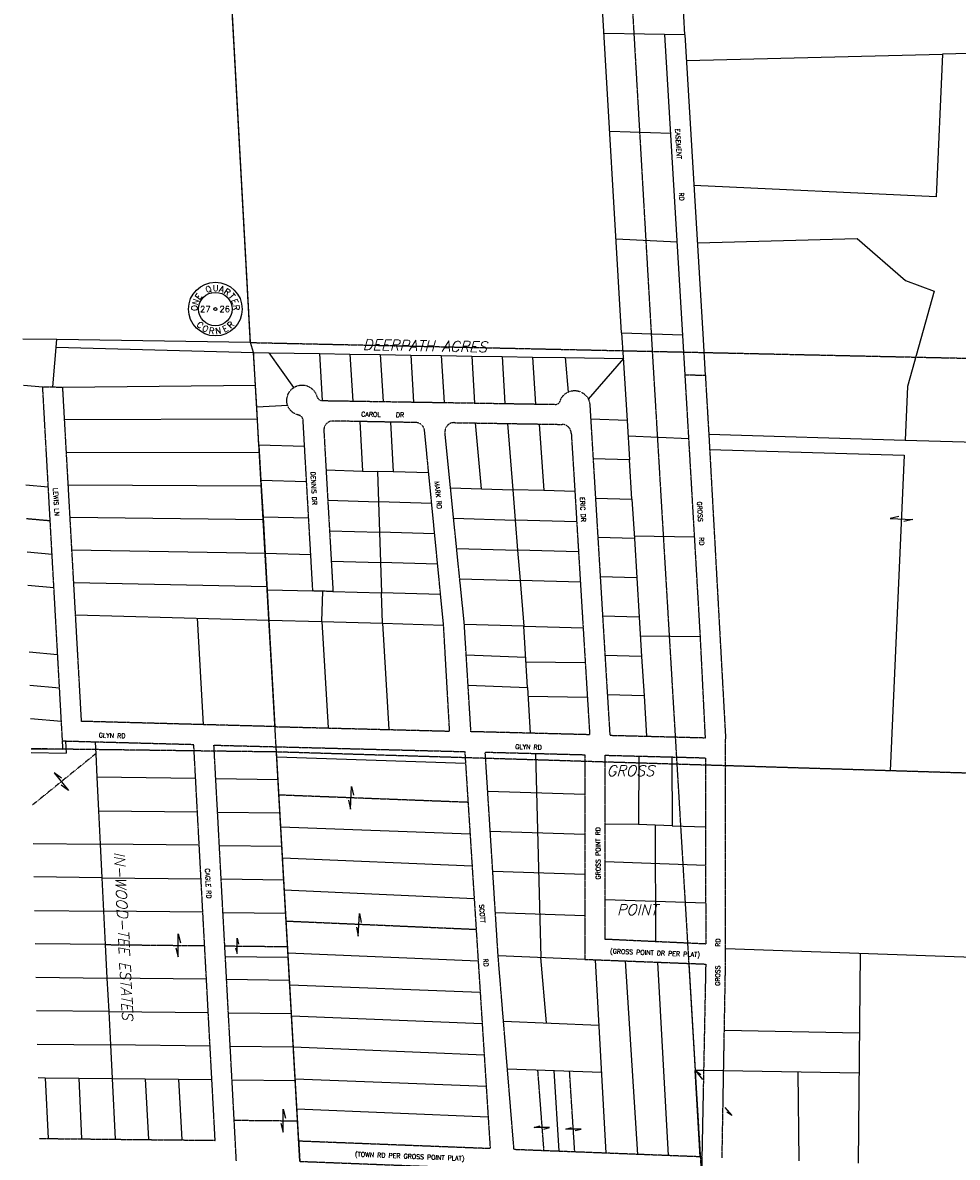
# Model space of a CAD drawing. Extents: x 382064 to 394843, y 99495 to 121971.
# Tile 10 of 36: x 382340 to 385409, y 105346 to 109072. Entities that reach past the tile are written whole.
import ezdxf
from ezdxf.enums import TextEntityAlignment as Align

# ---------------------------------------------------------------- set-up
doc = ezdxf.new("R2010")
doc.units = 0
doc.header["$LTSCALE"] = 0.005
doc.header["$MEASUREMENT"] = 0
for name, pattern in [('Erwl', [0.8, 0.175, -0.05, 0.35, -0.05, 0.175]), ('HIDDEN', [0.375, 0.25, -0.125]), ('HIDDEN2', [0.1875, 0.125, -0.0625]), ('PHANTOM', [2.5, 1.25, -0.25, 0.25, -0.25, 0.25, -0.25])]:
    doc.linetypes.add(name, pattern=pattern)
for name, color, linetype in [('17N', 7, 'Continuous'), ('20H', 2, 'Continuous'), ('27N', 7, 'Continuous'), ('30F', 1, 'PHANTOM'), ('30Q', 1, 'PHANTOM'), ('30S', 1, 'PHANTOM'), ('Y', 2, 'Continuous')]:
    doc.layers.add(name, color=color, linetype=linetype)
doc.layers.add('E_RW_Existing', color=1, linetype='Erwl', lineweight=25)
doc.layers.add('E_RW_Property', color=1, linetype='Continuous', lineweight=25)
doc.styles.add('CONDO', font='ITALICC.shx', dxfattribs={"height": 35})
doc.styles.add('R', font='ROMANS.shx', dxfattribs={"height": 35})
doc.styles.add('T', font='TXT.shx', dxfattribs={"height": 20})

# ---------------------------------------------------------------- blocks, each defined once
blk = doc.blocks.new('H1')
at = {"layer": '20H', "color": 2}
for p, q in [((5.2, 15.4), (0, 34.7)), ((0, 34.7), (0, 0))]:
    blk.add_line(p, q, dxfattribs=at)
blk = doc.blocks.new('H2')
at = {"layer": '20H', "color": 2}
for p, q in [((0, 0), (0, -34.7)), ((0, -34.7), (-5.2, -15.4))]:
    blk.add_line(p, q, dxfattribs=at)
blk = doc.blocks.new('Q', base_point=(2908.2, 2882.1))
at = {"layer": 'Y'}
for radius in [88, 55, 5]:
    blk.add_circle((2908.2, 2882.1), radius, dxfattribs=at)
at = {"layer": 'Y', "style": 'T'}
for s, rotation, p in [('Q', 20, (2889, 2937.8)), ('A', 343, (2926.4, 2938.2)), ('R', 326, (2942, 2930.4)), ('N', 71, (2852.8, 2902.3)), ('E', 54, (2861.2, 2917.6)), ('T', 309, (2954.7, 2918.4)), ('E', 292, (2963.2, 2903.2)), ('O', 88, (2849.4, 2885.2)), ('R', 275, (2967, 2886.2)), ('C', 317.5308, (2851.5, 2822.7)), ('R', 45.5308, (2965.6, 2823.3)), ('O', 334.5308, (2871.3, 2808.7)), ('R', 351.5308, (2894.4, 2801.1)), ('N', 8.5308, (2918.7, 2800.6)), ('E', 28.5308, (2945.9, 2809.1))]:
    blk.add_text(s, height=20, rotation=rotation, dxfattribs=at).set_placement(p, align=Align.CENTER)
blk.add_text('U', height=20, dxfattribs=at).set_placement((2909.3, 2941), align=Align.CENTER)
for tag, p in [('N', (2908.2, 2912.9)), ('W', (2875.2, 2882.1)), ('E', (2939, 2882.1)), ('S', (2908.2, 2850.2))]:
    blk.add_attdef(tag, text='', height=20, dxfattribs=at).set_placement(p, align=Align.MIDDLE)
blk = doc.blocks.new('H')
at = {"layer": '20H', "color": 2}
for p, q in [((0, 25), (5.2, 5.7)), ((0, -25), (0, 25)), ((-5.2, -5.7), (0, -25))]:
    blk.add_line(p, q, dxfattribs=at)

msp = doc.modelspace()

# ---------------------------------------------------------------- linework, layer by layer
at = {"layer": '30F', "linetype": 'PHANTOM'}
for p, q in [((384254.2, 110642.1), (384407.2, 107993.5)), ((384407.2, 107993.5), (384569, 105281.8))]:
    msp.add_line(p, q, dxfattribs=at)
at = {"layer": '30F', "linetype": 'PHANTOM', "flags": 128}
for points in [[(383173.3, 106677.4), (382368, 106687.9)], [(385807.3, 106596.6), (383173.3, 106677.4)]]:
    msp.add_lwpolyline(points, dxfattribs=at)
at = {"layer": '30Q', "linetype": 'PHANTOM'}
msp.add_line((383087.8, 108021.9), (385726, 107964.1), dxfattribs=at)
at = {"layer": '30S'}
msp.add_line((383087.8, 108021.9), (382943.4, 110646.9), dxfattribs=at)
at = {"layer": '30S', "flags": 128}
msp.add_lwpolyline([(383250.1, 105333.2), (383098.3, 107989)], dxfattribs=at)
at = {"layer": 'E_RW_Existing'}
for p, q in [((384527.1, 107715.8), (384515.3, 107916.3)), ((384515.3, 107916.3), (384581.6, 107914.3)), ((384648.4, 106632.1), (384648.2, 106720.7)), ((384647.9, 105977.2), (384648.4, 106632.1)), ((384636.7, 105345.2), (384647.9, 105977.2))]:
    msp.add_line(p, q, dxfattribs=at)
at = {"layer": 'E_RW_Existing', "flags": 128}
for points in [[(384581.6, 107914.3), (384593.3, 107715.6), (384648.2, 106720.7)], [(382472.3, 106686.5), (382424.2, 107547), (382405.8, 107876.6), (382438.7, 107876), (382471.6, 107875.5)], [(382513.7, 107127.5), (382471.6, 107875.5)], [(384388.4, 106729.2), (384582, 106724.2), (384565.5, 107055.6), (384527.1, 107715.8)], [(383168.5, 106760.7), (382533.3, 106778), (382513.7, 107127.5)], [(382394.5, 105408.4), (382423.6, 105408), (382533.6, 105406.9), (382643.6, 105405.7), (382753.1, 105404.5), (382862.5, 105403.4), (382972, 105402.2), (382961.3, 105602), (382955.3, 105711.9), (382949.4, 105821.7), (382943.5, 105931.5), (382937.5, 106041.4), (382931.6, 106151.2), (382925.7, 106261.1), (382919.8, 106370.9), (382913.8, 106480.7), (382907.9, 106590.6), (382901.9, 106701.2), (382577.7, 106709.8), (382470.9, 106712.7)], [(383041.7, 105335.4), (383034.6, 105468.4), (383027.4, 105601.4), (383021.5, 105711.2), (383015.5, 105821), (383009.6, 105930.9), (383003.7, 106040.7), (382997.7, 106150.6), (382991.8, 106260.4), (382985.9, 106370.2), (382980, 106480.1), (382974, 106589.9), (382968.1, 106699.8), (383172.3, 106694.6), (383791.7, 106678.6), (383875.1, 105374.9), (383246.3, 105399.4), (383250.1, 105333.2), (384305.1, 105292.1), (384569, 105281.8), (384569.4, 105116.8), (384572.6, 104013.9)]]:
    msp.add_lwpolyline(points, dxfattribs=at)
msp.add_lwpolyline([(383168.5, 106760.7), (383742, 106745.9), (383722.1, 107094.2), (383712.3, 107194.1), (383702.6, 107294), (383692.8, 107393.9), (383683.1, 107493.8), (383673.3, 107593.6), (383659.8, 107732.1, 0.38119), (383630.4, 107759.2), (383547.3, 107760.6), (383447.2, 107762.5), (383359.5, 107764.2, 0.435872), (383329, 107732.6), (383336.2, 107603.6), (383341.8, 107503.9), (383347.6, 107404), (383353.3, 107304.2), (383359, 107204.3), (383325.8, 107205.2), (383292.8, 107206.1), (383286, 107325.9), (383279.1, 107445.8), (383272.3, 107565.7), (383265.7, 107680.5), (383260.9, 107766.2, 0.335407), (383246.2, 107783.5, -0.253387), (383210.2, 107814.8, -0.337373), (383229.5, 107873.7, -0.515017), (383305.8, 107845.2, 0.335407), (383323.7, 107831.3), (383423.6, 107829.7), (383523.6, 107828.1), (383623.6, 107826.5), (383723.5, 107824.9), (383823.5, 107823.3), (383923.5, 107821.6), (384023.5, 107820), (384090.2, 107818.9, 0.331344), (384104.7, 107829.3, -0.208769), (384131, 107859.3, -0.408367), (384197.2, 107836.3, -0.101021), (384202.4, 107817), (384205.2, 107769.8), (384213, 107640.5), (384220.8, 107511.3), (384228.6, 107382), (384236.4, 107252.7), (384244.2, 107123.4), (384252, 106994.1), (384259.9, 106864.8), (384268.1, 106732.3), (384388.4, 106729.2)], format="xyb", dxfattribs=at)
at = {"layer": 'E_RW_Existing'}
msp.add_lwpolyline([(384201.8, 106734), (383812, 106744.1), (383790.3, 107096.3), (383789.9, 107103.2), (383775.2, 107245.6), (383765.1, 107345.2), (383755.1, 107444.7), (383745, 107544.3), (383726.7, 107726, -0.447983), (383757, 107758.8), (383827.4, 107757.7), (383931.5, 107756), (384035.5, 107754.3), (384111.7, 107753, -0.392827), (384141.3, 107724.8), (384153.3, 107533), (384159.2, 107433.6), (384165.2, 107334.1), (384171.2, 107234.7), (384180.3, 107085.5)], format="xyb", close=True, dxfattribs=at)
at = {"layer": 'E_RW_Existing', "flags": 128}
for points in [[(384570.3, 105347.8), (384565, 105348), (383953.5, 105371.8), (383901.3, 106007.5), (383858.9, 106676.9), (384185.9, 106668.4), (384185.7, 105996.5), (384582.9, 105981)], [(384252.6, 106062.2), (384252.9, 106666.7), (384582.1, 106658.2), (384582.9, 106046.8)]]:
    msp.add_lwpolyline(points, close=True, dxfattribs=at)
at = {"layer": 'E_RW_Property'}
for p, q in [((384514.8, 109032), (384498.3, 109315.9)), ((384306.8, 108053.2), (384233.2, 109306.7)), ((384514.8, 109032), (384249, 109036.4)), ((384507.7, 108045.1), (384448.6, 109033.1)), ((385665.6, 108975.8), (385360.3, 108968.6)), ((384519.8, 108948.5), (385360.3, 108968.6)), ((385360.3, 108968.6), (385340.1, 108500.2)), ((384267.9, 108715.9), (384468, 108709.9)), ((385340.1, 108500.2), (384544.4, 108537.8)), ((384288.6, 108362.1), (384489.3, 108352.9)), ((384306.8, 108053.2), (384507.6, 108046.7)), ((384515.3, 107916.3), (384507.7, 108045.1)), ((382451.7, 108031.6), (382340.1, 108033.3)), ((382438.7, 107876), (382451.7, 108031.6)), ((383087.8, 108021.9), (382451.7, 108031.6)), ((383098.3, 107989), (383148.4, 107988.2)), ((383148.4, 107988.2), (383314.4, 107985.5)), ((383148.4, 107988.2), (383229.5, 107873.7)), ((383314.4, 107985.5), (383414.4, 107983.8)), ((383314.4, 107985.5), (383323.7, 107831.3)), ((383414.4, 107983.8), (383514.4, 107982.2)), ((383414.4, 107983.8), (383423.6, 107829.7)), ((383514.4, 107982.2), (383614.5, 107980.6)), ((383514.4, 107982.2), (383523.6, 107828.1)), ((383614.5, 107980.6), (383714.5, 107978.9)), ((383614.5, 107980.6), (383623.6, 107826.5)), ((383714.5, 107978.9), (383814.5, 107977.3)), ((383714.5, 107978.9), (383723.5, 107824.9)), ((383814.5, 107977.3), (383914.5, 107975.6)), ((383814.5, 107977.3), (383823.5, 107823.3)), ((383914.5, 107975.6), (384014.5, 107974)), ((383914.5, 107975.6), (383923.5, 107821.6)), ((384014.5, 107974), (384121.5, 107972.2)), ((384014.5, 107974), (384023.5, 107820)), ((384121.5, 107972.2), (384312.5, 107969.1)), ((384121.5, 107972.2), (384131, 107859.3)), ((384312.5, 107969.1), (384197.2, 107836.3)), ((384312.3, 107972.9), (384324.9, 107766.3)), ((382343.2, 107882.1), (382405.8, 107876.6)), ((382471.6, 107875.5), (383104.5, 107881.6)), ((383108.6, 107809), (383104.5, 107881.6)), ((383210.2, 107814.8), (383108.6, 107809.6)), ((383115.8, 107683.7), (383108.6, 107809)), ((383447.2, 107762.5), (383456.4, 107599.9)), ((383547.3, 107760.6), (383556.3, 107597.2)), ((383846.9, 107541.5), (383827.4, 107757.7)), ((383931.5, 107756), (383949.3, 107538.6)), ((384035.5, 107754.3), (384051.3, 107535.8)), ((384324.9, 107766.3), (384205.2, 107769.8)), ((384324.9, 107766.3), (384332.8, 107637)), ((384328, 107715.2), (384527.6, 107706.6)), ((384593, 107720.6), (385237.9, 107701.7)), ((383265.7, 107680.5), (383115.7, 107684.7)), ((383115.8, 107683.7), (383122.4, 107568.4)), ((384332.8, 107637), (384213, 107640.5)), ((384340.7, 107507.7), (384332.8, 107637)), ((383336.2, 107603.6), (383456.4, 107599.9)), ((383456.4, 107599.9), (383505, 107598.5)), ((383556.3, 107597.2), (383505, 107598.5)), ((383505, 107598.5), (383508.4, 107498.8)), ((383673.3, 107593.6), (383556.3, 107597.2)), ((383122.3, 107569.8), (383272.3, 107565.7)), ((383122.4, 107568.4), (383129.3, 107448.1)), ((382424.2, 107547), (382350, 107553.5)), ((383745, 107544.3), (383846.9, 107541.5)), ((383846.9, 107541.5), (383949.3, 107538.6)), ((384051.3, 107535.8), (383949.3, 107538.6)), ((383949.3, 107538.6), (383957.2, 107439.1)), ((384153.3, 107533), (384051.3, 107535.8)), ((383341.8, 107503.9), (383508.4, 107498.8)), ((383683.1, 107493.8), (383508.4, 107498.8)), ((383508.4, 107498.8), (383511.6, 107399.3)), ((384220.8, 107511.3), (384340.7, 107507.7)), ((384340.7, 107507.7), (384348.6, 107378.4)), ((383129.2, 107449.9), (383279.1, 107445.8)), ((383129.3, 107448.1), (383136.1, 107327.8)), ((383755.1, 107444.7), (383957.2, 107439.1)), ((384159.2, 107433.6), (383957.2, 107439.1)), ((383957.2, 107439.1), (383964.9, 107339.7)), ((383347.6, 107404), (383511.6, 107399.3)), ((383692.8, 107393.9), (383511.6, 107399.3)), ((383511.6, 107399.3), (383515.1, 107299.4)), ((384348.6, 107378.4), (384228.6, 107382)), ((384348.1, 107387.7), (384546.4, 107384.4)), ((384348.6, 107378.4), (384356.6, 107249.2)), ((383765.1, 107345.2), (383964.9, 107339.7)), ((384165.2, 107334.1), (383964.9, 107339.7)), ((383964.9, 107339.7), (383973.2, 107240.2)), ((383136, 107330), (383286, 107325.9)), ((383136.1, 107327.8), (383143, 107207.5)), ((383353.3, 107304.2), (383515.1, 107299.4)), ((383702.6, 107294), (383515.1, 107299.4)), ((383515.1, 107299.4), (383518.3, 107199.8)), ((383775.2, 107245.6), (383973.2, 107240.2)), ((384171.2, 107234.7), (383973.2, 107240.2)), ((383973.2, 107240.2), (383985.3, 107090.9)), ((384356.6, 107249.2), (384236.4, 107252.7)), ((384356.6, 107249.2), (384364.5, 107119.9)), ((383142.9, 107210), (383292.8, 107206.1)), ((383143, 107207.5), (383148.6, 107110.1)), ((383322.1, 107105.6), (383325.8, 107205.2)), ((383359, 107204.3), (383518.3, 107199.8)), ((383521.9, 107100.1), (383518.3, 107199.8)), ((383712.3, 107194.1), (383518.3, 107199.8)), ((384364.5, 107119.9), (384244.2, 107123.4)), ((384364.5, 107119.9), (384372.4, 106990.6)), ((383148.6, 107110.1), (383322.1, 107105.6)), ((383322.1, 107105.6), (383521.9, 107100.1)), ((383521.9, 107100.1), (383722.1, 107094.2)), ((383985.3, 107090.9), (383790.3, 107096.3)), ((383985.3, 107090.9), (384180.3, 107085.5)), ((384565.5, 107055.6), (384368.2, 107058.2)), ((384372.4, 106990.6), (384252, 106994.1)), ((384372.4, 106990.6), (384380.3, 106861.3)), ((383997.3, 106889), (384006.6, 106739.1)), ((384194.3, 106856.7), (383999.1, 106859.2)), ((384380.3, 106861.3), (384259.9, 106864.8)), ((384380.3, 106861.3), (384388.4, 106729.2)), ((382480.9, 106712.4), (382482.6, 106673.4)), ((382577.7, 106709.8), (382579.7, 106671.5)), ((382368, 106687.9), (382472.3, 106686.5)), ((382579.7, 106671.5), (382583.6, 106594.2)), ((384023.8, 106672.6), (384041.8, 106002.1)), ((383246.3, 105399.4), (383174.2, 106661.8)), ((384362.9, 106663.9), (384362.2, 106438.8)), ((384472, 106661), (384472.3, 106434.8)), ((385563.4, 106604.1), (384648.4, 106632.1)), ((382583.6, 106594.2), (382589.1, 106484.3)), ((384185.9, 106537.4), (383867.1, 106547.2)), ((382589.1, 106484.3), (382594.6, 106374.5)), ((383187.3, 106432.1), (383809, 106408.4)), ((383875.3, 106417.8), (384185.8, 106407.4)), ((384362.2, 106438.8), (384252.8, 106440.5)), ((384472.3, 106434.8), (384362.2, 106438.8)), ((384417.2, 106436.8), (384418.5, 106054.5)), ((384472.3, 106434.8), (384582.4, 106431.7)), ((382594.6, 106374.5), (382600.2, 106264.6)), ((383193.2, 106329.4), (383815.7, 106303.7)), ((384582.6, 106305.1), (384252.8, 106316.4)), ((382600.2, 106264.6), (382605.7, 106154.7)), ((384185.8, 106275.3), (383883.7, 106285.4)), ((383199.2, 106224.4), (383822.5, 106196.8)), ((384252.7, 106193.3), (384582.7, 106182)), ((382605.7, 106154.7), (382611.3, 106044.9)), ((383892.3, 106150), (384185.8, 106140.1)), ((382611.3, 106044.9), (382616.8, 105935)), ((384647.9, 106032.6), (385842.9, 105989.7)), ((383211, 106018.3), (383835.7, 105991.1)), ((384185.7, 105996.5), (383901.3, 106007.5)), ((384060.1, 105788.1), (384041.8, 106002.1)), ((384219.9, 105995.1), (384255.1, 105360.1)), ((385089.8, 106016.7), (385084, 105327.7)), ((384360.1, 105356), (384319.4, 105991.3)), ((384424.5, 105987.2), (384459.4, 105352.1)), ((382616.8, 105935), (382622.4, 105825.2)), ((383217, 105913.2), (383842.3, 105888.6)), ((382622.4, 105825.2), (382627.9, 105715.3)), ((383222.8, 105810.5), (383848.8, 105785.6)), ((383918.8, 105794), (384231.8, 105780.9)), ((384644.1, 105764.4), (385087.6, 105755)), ((382627.9, 105715.3), (382633.5, 105605.4)), ((383228.6, 105709.3), (383855.4, 105682.7)), ((383931.7, 105636.7), (384240.3, 105626.4)), ((384083.8, 105631.6), (384101, 105366.1)), ((384565, 105348), (384548.1, 105631.7)), ((384575.9, 105631.2), (384548.1, 105631.7)), ((384641.7, 105630.2), (384575.9, 105631.2)), ((385086.5, 105623.3), (384641.7, 105630.2)), ((384885.7, 105626.4), (384889.2, 105335.3)), ((382390.4, 105608.1), (382414.1, 105607.9)), ((382414.1, 105607.9), (382524.1, 105606.7)), ((382524.1, 105606.7), (382633.5, 105605.4)), ((382633.5, 105605.4), (382643.6, 105405.7)), ((382633.5, 105605.4), (382742.3, 105604.4)), ((382742.3, 105604.4), (382851.8, 105603.2)), ((382851.8, 105603.2), (382961.3, 105602)), ((383234.6, 105604.6), (383862, 105580.1)), ((383240.2, 105505.8), (383868.5, 105478.9))]:
    msp.add_line(p, q, dxfattribs=at)
at = {"layer": 'E_RW_Property', "linetype": 'HIDDEN'}
msp.add_line((382579.7, 106671.5), (382371.8, 106503), dxfattribs=at)
at = {"layer": 'E_RW_Property', "linetype": 'HIDDEN2'}
for p, q in [((383181.3, 106537), (383802.6, 106513)), ((383829.3, 106094), (383205.1, 106121.3)), ((384030.6, 105633.4), (384050.8, 105368)), ((384152.9, 105364.1), (384135.8, 105629.9))]:
    msp.add_line(p, q, dxfattribs=at)
at = {"layer": 'E_RW_Property', "flags": 128}
for points in [[(383087.8, 108021.9), (383016.5, 109318.5)], [(384514.8, 109032), (384573.6, 108050.2), (384581.6, 107914.3)], [(384306.8, 108053.2), (384312.3, 107972.9)], [(382449.7, 108007.1), (383098.3, 107989)], [(383104.5, 107881.6), (383098.3, 107989), (383087.8, 108021.9)], [(382477.6, 107768.6), (383110.8, 107771.4)], [(382483.6, 107661.8), (383117.1, 107661.2)], [(384595.8, 107670.3), (385235, 107651.6), (385189.1, 106615.5)], [(382489.6, 107554.9), (383123.4, 107550.9)], [(382495.6, 107448.1), (383129.7, 107440.7)], [(382501.7, 107341.2), (383136, 107330.5)], [(382354.6, 107334.5), (382436.5, 107327.3)], [(382356.8, 107224.9), (382442.6, 107217.5)], [(382507.7, 107234.3), (383142.3, 107220.3)], [(382513.7, 107127.5), (383148.6, 107110.1)], [(382913.5, 107116.5), (382933.1, 106767.1)], [(383148.6, 107110.1), (383168.5, 106760.7)], [(383322.1, 107105.6), (383342.8, 106756.2)], [(383521.9, 107100.1), (383541.9, 106751.1)], [(383997.3, 106889), (383985.3, 107090.9)], [(382361.4, 107005.9), (382454.9, 106997.9)], [(383796.5, 106996), (383991.4, 106988.5)], [(383992.3, 106973.6), (384187.3, 106971.1)], [(382363.7, 106896.4), (382461.1, 106888)], [(383802.6, 106896.5), (383997.3, 106889)], [(382365.9, 106786.9), (382467.2, 106778.2)], [(382368.2, 106675.8), (382482.6, 106673.4)], [(383174.2, 106661.8), (383172.3, 106694.6)], [(383174.2, 106661.8), (383794.1, 106640.7)], [(382907.9, 106590.6), (382583.6, 106594.2)], [(382974, 106589.9), (383178.4, 106587.5)], [(382589.1, 106484.3), (382913.8, 106480.7)], [(382980, 106480.1), (383184.7, 106477.7)], [(382374.4, 106377), (382594.6, 106374.5)], [(382919.8, 106370.9), (382594.6, 106374.5)], [(382985.9, 106370.2), (383191, 106367.9)], [(382600.2, 106264.6), (382376.7, 106267.1)], [(382600.2, 106264.6), (382925.7, 106261.1)], [(382991.8, 106260.4), (383197.3, 106258.1)], [(382379, 106157.3), (382605.7, 106154.7)], [(382931.6, 106151.2), (382605.7, 106154.7)], [(382997.7, 106150.6), (383203.5, 106148.2)], [(382611.3, 106044.9), (382381.3, 106047.4)], [(383005.6, 106005.7), (383211.8, 106003.4)], [(384527.2, 105983.2), (384548.1, 105631.7)], [(382383.6, 105937.6), (382616.8, 105935)], [(382943.5, 105931.5), (382616.8, 105935)], [(383009.6, 105930.9), (383216.1, 105928.6)], [(382622.4, 105825.2), (382385.8, 105827.8)], [(382622.4, 105825.2), (382949.4, 105821.7)], [(383015.5, 105821), (383222.4, 105818.8)], [(382388.1, 105717.9), (382627.9, 105715.3)], [(382955.3, 105711.9), (382627.9, 105715.3)], [(383021.5, 105711.2), (383228.6, 105708.9)], [(382414.1, 105607.9), (382423.6, 105408)], [(382524.1, 105606.7), (382533.6, 105406.9)], [(382742.3, 105604.4), (382753.1, 105404.5)], [(382851.8, 105603.2), (382862.5, 105403.4)], [(383027.4, 105601.4), (383234.9, 105599.1)]]:
    msp.add_lwpolyline(points, dxfattribs=at)
at = {"layer": 'E_RW_Property'}
msp.add_lwpolyline([(384555.7, 108349.5), (385080.5, 108363.2), (385239, 108225.8), (385332.7, 108190.7), (385245.7, 107877.7), (385237.9, 107701.7), (385742.5, 107686.9), (385665.6, 108975.8)], dxfattribs=at)
at = {"layer": 'E_RW_Property', "linetype": 'HIDDEN2', "flags": 128}
for points in [[(382352.3, 107444), (382430.3, 107437.2)], [(382611.3, 106044.9), (382937.5, 106041.4)], [(383034.6, 105468.4), (383242.5, 105466.2)], [(384570.3, 105347.8), (384569, 105281.8)]]:
    msp.add_lwpolyline(points, dxfattribs=at)
at = {"layer": 'E_RW_Property', "linetype": 'HIDDEN', "flags": 128}
msp.add_lwpolyline([(383003.7, 106040.7), (383209.8, 106038.4)], dxfattribs=at)

# ---------------------------------------------------------------- block references
at = {"layer": '20H'}
for name, p, xscale, yscale, zscale, rotation in [('H', (385225.7, 107442.3), 1.5, 1.5, 1.5, 267.4640439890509), ('H', (382466.6, 106580), 1.5, 1.5, 1.5, 219.0395494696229), ('H', (383418.3, 106527.1), 1.490906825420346, 1.490906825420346, 1.490919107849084, 357.6830765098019), ('H', (383443.9, 106109.7), 1.482627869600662, 1.482627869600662, 1.482646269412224, 357.2866898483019), ('H', (382850.7, 106042.3), 1.5, 1.5, 1.5, 359.3854956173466), ('H1', (384572, 105601.8), 1.000015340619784, 1.000015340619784, 1.000017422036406, 38.59212853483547), ('H2', (384646.2, 105510.2), 1.000013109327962, 1.000013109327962, 1.000014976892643, 39.31608718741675)]:
    msp.add_blockref(name, p, dxfattribs=dict(at, xscale=xscale, yscale=yscale, zscale=zscale, rotation=rotation))
msp.add_blockref('H', (383043.8, 106040.5), dxfattribs=at)
at = {"layer": '20H', "xscale": 1.5, "yscale": 1.5, "zscale": 1.5}
msp.add_blockref('H', (383195.6, 105466.7), dxfattribs=at)
at = {"layer": '20H', "rotation": 90}
for p in [(384045.1, 105444.2), (384148.4, 105439.3)]:
    msp.add_blockref('H', p, dxfattribs=at)
at = {"layer": 'Y'}
msp.add_blockref('Q', (382972.7, 108131.7), dxfattribs=at).add_auto_attribs({'E': '26', 'W': '27'})

# ---------------------------------------------------------------- texts
at = {"layer": '17N', "style": 'R'}
for s, rotation, p in [('EASEMENT         RD', 273.4609, (384489.9, 108605.6)), ('GROSS    RD', 273.1595, (384558.7, 107427.4)), ('GLYN RD', 358.5141, (384000.8, 106686.3)), ('GROSS POINT RD', 90.0891, (384236.9, 106344.6)), ('SCOTT          RD', 274.3195, (383847, 106074.4)), ('(GROSS POINT DR PER PLAT)', 357.732, (384416.2, 106010.1)), ('GROSS     RD', 89.5862, (384630.1, 105987.2)), ('(TOWN RD PER GROSS POINT PLAT)', 357.732, (383610.6, 105342.1))]:
    msp.add_text(s, height=15, rotation=rotation, dxfattribs=at).set_placement(p, align=Align.CENTER)
for s, rotation, p in [('CAROL    DR', 359.2251, (383451.6, 107778.9)), ('DENNIS DR', 272.9116, (383285.8, 107597.4)), ('MARK RD', 275.536, (383692.4, 107565.6)), ('LEWIS LN', 273.2021, (382440.1, 107543.9)), ('ERIC DR', 273.1062, (384170.1, 107514.2)), ('GLYN RD', 358.4729, (382589.8, 106724.9)), ('CAGLE RD', 273.0895, (382939.1, 106294.6))]:
    msp.add_text(s, height=15, rotation=rotation, dxfattribs=at).set_placement(p)
at = {"layer": '27N', "style": 'CONDO'}
for s, rotation, p in [('DEERPATH ACRES', 358.9081, (383456.5, 107997.7)), ('IN-WOOD-TEE ESTATES', 272.8895, (382639.8, 106349.4))]:
    msp.add_text(s, height=35, rotation=rotation, dxfattribs=at).set_placement(p)
for s, p in [('GROSS', (384258, 106598.5)), ('POINT', (384291.2, 106142.1))]:
    msp.add_text(s, height=35, dxfattribs=at).set_placement(p)

doc.saveas('drawing.dxf')
